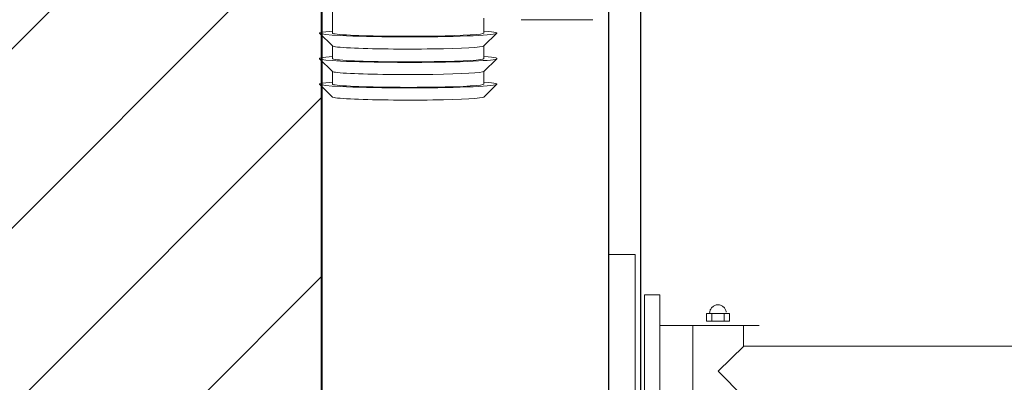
# Model space of a CAD drawing. Header units: metres. Extents: x 7408630 to 15602436, y 5561464 to 13303678.
# Tile 69 of 123: x 7414082 to 7414144, y 5563910 to 5563933. Entities that reach past the tile are written whole.
import ezdxf
from ezdxf.enums import TextEntityAlignment as Align

# ---------------------------------------------------------------- set-up
doc = ezdxf.new("R2010")
doc.units = ezdxf.units.M
doc.header["$MEASUREMENT"] = 0
for name, color, linetype, lineweight in [('!! 0_Opis_pom', 9, 'Continuous', 13), ('!! 1_hatch projektowane ściany', 4, 'Continuous', 5), ('!! 1_OPIS POM NOWE', 140, 'Continuous', 5), ('!! 1_PROJ Sciany', 2, 'Continuous', 40), ('!! 2_wypos-sanitarne', 240, 'Continuous', 9), ('Granica', 112, 'Continuous', 80)]:
    doc.layers.add(name, color=color, linetype=linetype, lineweight=lineweight)
doc.layers.add('!! 1_zabudowa GK', color=33, linetype='Continuous')
doc.layers.add('!!_@ wypos sanit nd', color=7, linetype='Continuous', lineweight=0, plot=False)
doc.layers.add('Powierzchnia', color=140, linetype='Continuous', lineweight=5, plot=False)
doc.styles.add('ARIAL', font='tahoma.ttf')

# ---------------------------------------------------------------- blocks, each defined once
blk = doc.blocks.new('5rtfgvb')
for p, q in [((131001.396, 14775.222), (131016.005, 14776.469)), ((131016.005, 14776.469), (131016.146, 14774.823)), ((131016.146, 14774.823), (131001.537, 14773.575)), ((131004.115, 14773.215), (131013.666, 14774.031)), ((131013.666, 14774.031), (131013.748, 14773.076)), ((131013.748, 14773.076), (131004.196, 14772.26)), ((131011.838, 14772.907), (131012.368, 14766.699)), ((131006.314, 14770.351), (131012.017, 14770.838)), ((131012.836, 14770.051), (131012.358, 14770.01)), ((131012.358, 14770.01), (131012.481, 14768.577)), ((131012.869, 14769.712), (131012.399, 14769.672)), ((131012.958, 14768.618), (131012.836, 14770.051)), ((131012.874, 14769.856), (131012.927, 14769.857)), ((131012.874, 14769.856), (131012.874, 14769.856)), ((131012.927, 14769.857), (131012.979, 14769.854)), ((131012.979, 14769.854), (131013.03, 14769.845)), ((131013.03, 14769.845), (131013.079, 14769.832)), ((131013.079, 14769.832), (131013.127, 14769.814)), ((131013.127, 14769.814), (131013.172, 14769.791)), ((131013.172, 14769.791), (131013.214, 14769.765)), ((131013.214, 14769.765), (131013.254, 14769.735)), ((131013.254, 14769.735), (131013.291, 14769.7)), ((131013.291, 14769.7), (131013.324, 14769.663)), ((131013.324, 14769.663), (131013.354, 14769.622)), ((131013.354, 14769.622), (131013.379, 14769.579)), ((131009.295, 14769.018), (131007.835, 14767.298)), ((131010.99, 14767.55), (131009.295, 14769.018)), ((131013.316, 14769), (131013.283, 14768.963)), ((131013.347, 14769.04), (131013.316, 14769)), ((131013.374, 14769.083), (131013.347, 14769.04)), ((131013.396, 14769.127), (131013.374, 14769.083)), ((131013.379, 14769.579), (131013.401, 14769.532)), ((131013.414, 14769.175), (131013.396, 14769.127)), ((131013.401, 14769.532), (131013.418, 14769.484)), ((131013.428, 14769.224), (131013.414, 14769.175)), ((131013.418, 14769.484), (131013.43, 14769.433)), ((131013.436, 14769.275), (131013.428, 14769.224)), ((131013.43, 14769.433), (131013.438, 14769.381)), ((131013.44, 14769.327), (131013.436, 14769.275)), ((131013.438, 14769.381), (131013.44, 14769.327)), ((131012.933, 14768.958), (131012.464, 14768.918)), ((131012.481, 14768.577), (131012.958, 14768.618)), ((131013.066, 14768.836), (131013.015, 14768.824)), ((131013.115, 14768.853), (131013.066, 14768.836)), ((131013.161, 14768.875), (131013.115, 14768.853)), ((131013.205, 14768.9), (131013.161, 14768.875)), ((131013.245, 14768.93), (131013.205, 14768.9)), ((131013.283, 14768.963), (131013.245, 14768.93)), ((131012.659, 14748.012), (131010.99, 14767.55)), ((131011.007, 14767.577), (131012.287, 14767.686))]:
    blk.add_line(p, q)
blk = doc.blocks.new('99400_TOP')
for points in [[(-0.24944, 0.17326), (-0.24147, 0.18145)], [(-0.24136, 0.17331), (-0.23341, 0.17331), (-0.22548, 0.18145)], [(-0.22538, 0.17331), (-0.21743, 0.17331), (-0.2095, 0.18145)], [(-0.19567, 0.17331), (-0.20939, 0.17331)], [(-0.24944, 0.07835), (-0.24147, 0.07016)], [(-0.24136, 0.07831), (-0.23341, 0.07831), (-0.22548, 0.07016)], [(-0.22538, 0.07831), (-0.21743, 0.07831), (-0.2095, 0.07016)], [(-0.2, 0.07831), (-0.20939, 0.07831)], [(-0.20099, 0.05497), (-0.20099, 0.00998)]]:
    blk.add_lwpolyline(points)
for centre, major_axis, start_param, end_param in [((-0.24136, 0.12581), (0, 0.0557), 5.733752, 6.988802), ((-0.22538, 0.12581), (0, 0.0557), 5.733752, 6.988802), ((-0.20939, 0.12581), (0, 0.0557), 5.733752, 6.988802), ((-0.24936, 0.12581), (0, 0.0475), 0.043665, 0.705617), ((-0.24136, 0.12581), (0, 0.0475), 0, 0.705617), ((-0.23337, 0.12581), (0, 0.0475), 0.043665, 0.705617), ((-0.22538, 0.12581), (0, 0.0475), 0, 0.705617), ((-0.21738, 0.12581), (0, 0.0475), 0.043665, 0.705617), ((-0.20939, 0.12581), (0, 0.0475), 0, 0.705617), ((-0.24136, 0.12581), (0, 0.0557), 0.705617, 3.691026), ((-0.22538, 0.12581), (0, 0.0557), 0.705617, 3.691026), ((-0.20939, 0.12581), (0, 0.0557), 0.705617, 3.691026), ((-0.24936, 0.12581), (0, 0.0475), 0.705617, 3.097928), ((-0.24136, 0.12581), (0, 0.0475), 0.705617, 3.141593), ((-0.23337, 0.12581), (0, 0.0475), 0.705617, 3.097928), ((-0.22538, 0.12581), (0, 0.0475), 0.705617, 3.141593), ((-0.21738, 0.12581), (0, 0.0475), 0.705617, 3.097928), ((-0.20939, 0.12581), (0, 0.0475), 0.705617, 3.141593)]:
    blk.add_ellipse(centre, major_axis=major_axis, ratio=0.04256, start_param=start_param, end_param=end_param)
blk = doc.blocks.new('A$C4ebe9e89')
blk.add_blockref('99400_TOP', (0, 0))
blk = doc.blocks.new('A$C9c944097')
at = {"layer": '!! 1_hatch projektowane ściany'}
h = blk.add_hatch(dxfattribs=at)
h.set_pattern_fill('ANSI31', color=256, scale=2.5)
h.set_pattern_definition([(45, (-71376.923, 194378.116), (-5.61266008, 5.61266008), [])])
h.paths.add_polyline_path([(3642.5, -3231.97213), (3390.36947, -3231.97213), (3390.36947, -3166.47221), (3378.36947, -3166.47221), (3378.36947, -3531.47205), (3390.36947, -3531.47205), (3390.36947, -3465.97213), (3642.5, -3465.97213), (3642.5, -3453.97213), (3398.36947, -3453.97213), (3398.36947, -3243.97213), (3642.5, -3243.97213)])
blk.add_lwpolyline([(3642.5, -3231.97213), (3390.36947, -3231.97213), (3390.36947, -3166.47221), (3378.36947, -3166.47221), (3378.36947, -3531.47205), (3390.36947, -3531.47205), (3390.36947, -3465.97213), (3642.5, -3465.97213), (3642.5, -3453.97213), (3398.36947, -3453.97213), (3398.36947, -3243.97213), (3642.5, -3243.97213)], close=True, dxfattribs=at)
at = {"layer": '!! 1_PROJ Sciany'}
blk.add_lwpolyline([(3398.36947, -3453.97213), (3398.36947, -3243.97213), (3642.5, -3243.97213)], dxfattribs=at)
at = {"layer": '!! 1_zabudowa GK'}
for points in [[(3416.36947, -3453.97213), (3416.36947, -3243.97213)], [(3418.36947, -3453.97213), (3418.36947, -3243.97213)]]:
    blk.add_lwpolyline(points, dxfattribs=at)
at = {"layer": 'Powierzchnia'}
blk.add_lwpolyline([(3398.36947, -3453.97213), (3642.5, -3453.97213), (3642.5, -3243.97213), (3398.36947, -3243.97213)], close=True, dxfattribs=at)
at = {"layer": '!! 2_wypos-sanitarne', "rotation": 85.11870313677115}
blk.add_blockref('5rtfgvb', (6990.87448, -135136.95661), dxfattribs=at)
at = {"layer": '!!_@ wypos sanit nd', "xscale": 100, "yscale": 100, "zscale": 100, "rotation": 89.99999999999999}
blk.add_blockref('A$C4ebe9e89', (3416.36947, -3303.97167), dxfattribs=at)
at = {"layer": '!! 0_Opis_pom', "ltscale": 0.7, "style": 'ARIAL'}
for tag, p in [('B2,14', (2497.12282, -23.97252)), ('B2,12', (1965.56932, -35.77631)), ('B2,11', (1692.08817, -60.77765)), ('B2,16', (3818.15438, -63.71828)), ('B2,19.1', (5324.74708, -87.92078)), ('B2,17', (4129.82322, -93.25972)), ('B2,15', (3189.46558, -109.69496)), ('B2,10', (1351.71035, -111.25665)), ('B2,13', (2272.99389, -121.89624)), ('A2,5', (1075.52681, -127.78965)), ('B2,18', (4545.51277, -234.12017)), ('B2,19', (5775.76711, -239.42159)), ('A2,4', (318.83322, -329.3265)), ('A2.1', (994.53557, -353.44633)), ('B2.7', (3171.3557, -458.01164)), ('B2.2', (3599.26223, -690.3637)), ('A2.2', (994.53557, -692.67095)), ('B2,21', (4593.23787, -912.69388)), ('B2,9', (1798.58924, -939.09545)), ('A2.3', (455.44717, -940.66614)), ('B2,4', (3116.67143, -940.65712)), ('B2,3', (3297.35823, -941.16418)), ('B2,8', (2517.28573, -960.07338)), ('B2,20', (5834.09772, -965.70749)), ('B2.1', (3927.81794, -970.24709)), ('B2,5', (3309.56672, -1129.12418)), ('B2,6', (3122.36837, -1171.43557)), ('C2,2', (3435.86614, -1487.77973)), ('C2,1', (3957.73656, -2408.10352)), ('C2,3', (3457.72791, -2555.15039)), ('D1,1', (2554.19917, -3205.91504)), ('C2,4', (3866.78124, -3285.77383)), ('D1,4', (1780.27581, -3366.18103)), ('D1,6', (1380.86316, -3373.10994)), ('D1,3', (2098.36626, -3546.18257)), ('C2,5', (3178.15957, -3610.67242)), ('D1,5', (1914.6928, -3621.18339)), ('D1,2', (2201.15492, -3794.18451)), ('D1,7', (477.95048, -4408.76849)), ('D1,8', (338.43039, -4834.32895))]:
    blk.add_attdef(tag, text='', height=11.968, dxfattribs=at).set_placement(p, align=Align.MIDDLE_CENTER)
at = {"layer": '!! 1_OPIS POM NOWE', "style": 'ARIAL'}
for tag, p in [('C2.5B', (3593.7377, -3168.5911)), ('C2,5C', (3526.78796, -3281.02046)), ('C2.4', (3997.15534, -3347.99835)), ('E2,2', (2945.33506, -3413.31629)), ('C2,5A', (3566.4961, -3615.37865)), ('E2.9', (3984.52714, -3783.77287)), ('E2.7', (4645.53364, -3784.14655)), ('D1,2', (2903.25587, -3794.18451)), ('E2.2', (3405.83089, -4049.74196)), ('E2.8', (4380.36687, -4058.97571)), ('E2.6', (5154.87983, -4066.29138)), ('E2.1', (4427.07303, -4318.94156)), ('E2,3', (3401.59976, -4465.83792)), ('E2.4', (3758.95342, -4705.0924)), ('E2.5', (5238.11734, -4786.79525))]:
    blk.add_attdef(tag, text='', height=11.968, dxfattribs=at).set_placement(p, align=Align.MIDDLE_CENTER)

msp = doc.modelspace()

# ---------------------------------------------------------------- block references
at = {"layer": 'Granica'}
msp.add_blockref('A$C9c944097', (7410702.59401, 5567256.9858), dxfattribs=at)

doc.saveas('drawing.dxf')
